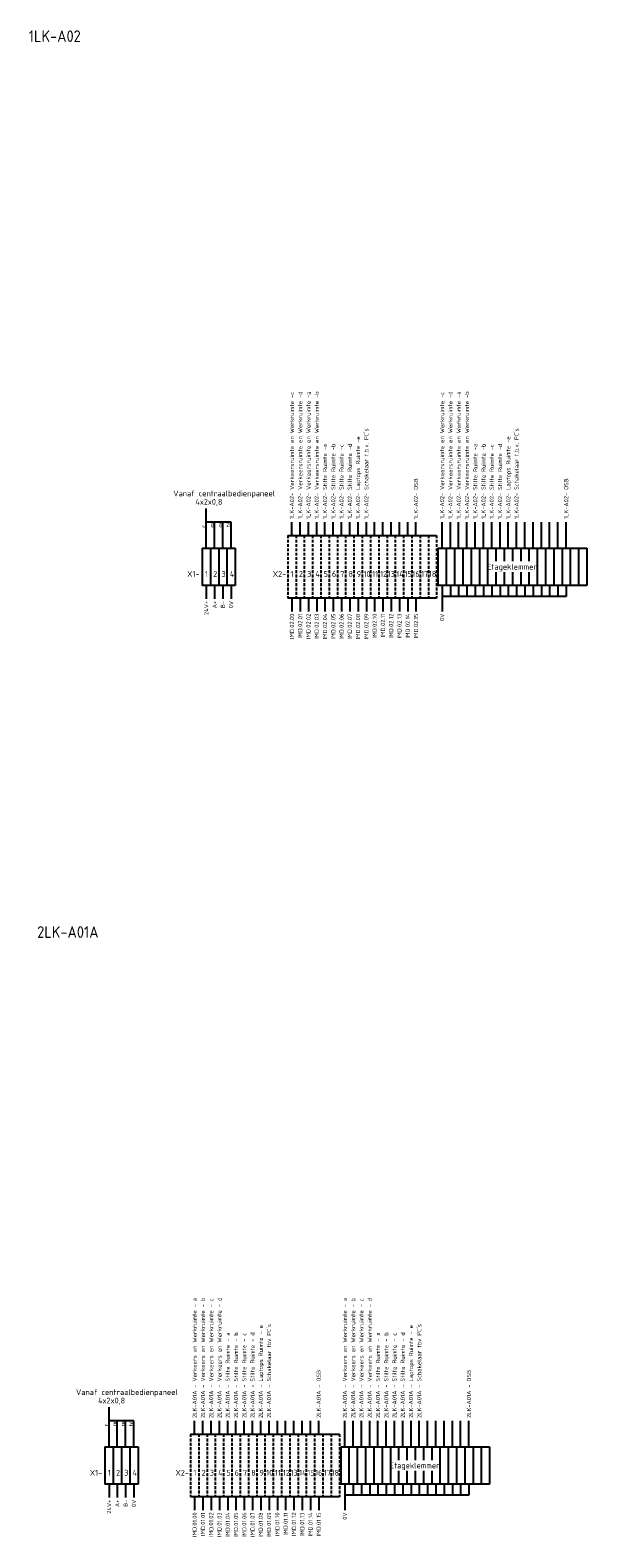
# Model space of a CAD drawing. Extents: x -1224 to 18134, y -20786 to 3554.
# Tile 8 of 88: x 3067 to 3307, y -7766 to -7116. Entities that reach past the tile are written whole.
import ezdxf
from ezdxf.enums import TextEntityAlignment as Align

# ---------------------------------------------------------------- set-up
doc = ezdxf.new("R2010")
doc.units = 0
doc.linetypes.add('HIDDEN2', pattern=[1.875, 1.25, -0.625])
doc.layers.add('EL$1----', color=3, linetype='CONTINUOUS')
doc.styles.add('BURO-018', font='ISO.shx', dxfattribs={"height": 1.8})
doc.styles.add('BURO-025', font='ISO.shx', dxfattribs={"height": 2.5})
doc.styles.add('BURO-050', font='ISO.shx', dxfattribs={"height": 5})

msp = doc.modelspace()

# ---------------------------------------------------------------- linework, layer by layer
at = {"layer": 'EL$1----', "color": 1}
for p, q in [((3142.88, -7339.34), (3142.88, -7322.28)), ((3153.59, -7328.13), (3142.88, -7328.13)), ((3146.45, -7339.34), (3146.45, -7328.13)), ((3150.02, -7339.34), (3150.02, -7328.13)), ((3153.59, -7339.34), (3153.59, -7328.13)), ((3179.79, -7333.87), (3179.79, -7328.13)), ((3183.36, -7333.87), (3183.36, -7328.13)), ((3186.93, -7333.87), (3186.93, -7328.13)), ((3190.5, -7333.87), (3190.5, -7328.13)), ((3194.06, -7333.87), (3194.06, -7328.13)), ((3197.63, -7333.87), (3197.63, -7328.13)), ((3201.2, -7333.87), (3201.2, -7328.13)), ((3204.77, -7333.87), (3204.77, -7328.13)), ((3208.33, -7333.87), (3208.33, -7328.13)), ((3211.9, -7333.87), (3211.9, -7328.13)), ((3215.47, -7333.87), (3215.47, -7328.13)), ((3219.03, -7333.87), (3219.03, -7328.13)), ((3222.6, -7333.87), (3222.6, -7328.13)), ((3226.17, -7333.87), (3226.17, -7328.13)), ((3229.74, -7333.87), (3229.74, -7328.13)), ((3233.3, -7333.87), (3233.3, -7328.13)), ((3244.59, -7339.34), (3244.59, -7328.13)), ((3248.16, -7339.34), (3248.16, -7328.13)), ((3251.72, -7339.34), (3251.72, -7328.13)), ((3255.29, -7339.34), (3255.29, -7328.13)), ((3258.86, -7339.34), (3258.86, -7328.13)), ((3262.42, -7339.34), (3262.42, -7328.13)), ((3265.99, -7339.34), (3265.99, -7328.13)), ((3269.56, -7339.34), (3269.56, -7328.13)), ((3273.13, -7339.34), (3273.13, -7328.13)), ((3276.69, -7339.34), (3276.69, -7328.13)), ((3280.26, -7339.34), (3280.26, -7328.13)), ((3283.83, -7339.34), (3283.83, -7328.13)), ((3287.39, -7339.34), (3287.39, -7328.13)), ((3290.96, -7339.34), (3290.96, -7328.13)), ((3294.53, -7339.34), (3294.53, -7328.13)), ((3298.1, -7339.34), (3298.1, -7328.13)), ((3142.88, -7355.49), (3142.88, -7361.23)), ((3146.45, -7355.49), (3146.45, -7361.23)), ((3150.02, -7355.49), (3150.02, -7361.23)), ((3153.59, -7355.49), (3153.59, -7361.23)), ((3244.59, -7355.49), (3244.59, -7366.7)), ((3248.16, -7355.49), (3248.16, -7360.26)), ((3251.72, -7355.49), (3251.72, -7360.26)), ((3255.29, -7355.49), (3255.29, -7360.26)), ((3258.86, -7355.49), (3258.86, -7360.26)), ((3262.42, -7355.49), (3262.42, -7360.26)), ((3265.99, -7355.49), (3265.99, -7360.26)), ((3269.56, -7355.49), (3269.56, -7360.26)), ((3273.13, -7355.49), (3273.13, -7360.26)), ((3276.69, -7355.49), (3276.69, -7360.26)), ((3280.26, -7355.49), (3280.26, -7360.26)), ((3283.83, -7355.49), (3283.83, -7360.26)), ((3287.39, -7355.49), (3287.39, -7360.26)), ((3290.96, -7355.49), (3290.96, -7360.26)), ((3294.53, -7355.49), (3294.53, -7360.26)), ((3298.1, -7355.49), (3298.1, -7360.26)), ((3179.79, -7360.96), (3179.79, -7366.7)), ((3183.36, -7360.96), (3183.36, -7366.7)), ((3186.93, -7360.96), (3186.93, -7366.7)), ((3190.5, -7360.96), (3190.5, -7366.7)), ((3194.06, -7360.96), (3194.06, -7366.7)), ((3197.63, -7360.96), (3197.63, -7366.7)), ((3201.2, -7360.96), (3201.2, -7366.7)), ((3204.77, -7360.96), (3204.77, -7366.7)), ((3208.33, -7360.96), (3208.33, -7366.7)), ((3211.9, -7360.96), (3211.9, -7366.7)), ((3215.47, -7360.96), (3215.47, -7366.7)), ((3219.03, -7360.96), (3219.03, -7366.7)), ((3222.6, -7360.96), (3222.6, -7366.7)), ((3226.17, -7360.96), (3226.17, -7366.7)), ((3229.74, -7360.96), (3229.74, -7366.7)), ((3233.3, -7360.96), (3233.3, -7366.7)), ((3248.16, -7360.26), (3244.59, -7360.26)), ((3251.72, -7360.26), (3248.16, -7360.26)), ((3255.29, -7360.26), (3251.72, -7360.26)), ((3258.86, -7360.26), (3255.29, -7360.26)), ((3262.42, -7360.26), (3258.86, -7360.26)), ((3265.99, -7360.26), (3262.42, -7360.26)), ((3269.56, -7360.26), (3265.99, -7360.26)), ((3273.13, -7360.26), (3269.56, -7360.26)), ((3276.69, -7360.26), (3273.13, -7360.26)), ((3280.26, -7360.26), (3276.69, -7360.26)), ((3283.83, -7360.26), (3280.26, -7360.26)), ((3287.39, -7360.26), (3283.83, -7360.26)), ((3290.96, -7360.26), (3287.39, -7360.26)), ((3294.53, -7360.26), (3290.96, -7360.26)), ((3298.1, -7360.26), (3294.53, -7360.26)), ((3100.94, -7726.83), (3100.94, -7709.77)), ((3111.64, -7715.62), (3100.94, -7715.62)), ((3104.5, -7726.83), (3104.5, -7715.62)), ((3108.07, -7726.83), (3108.07, -7715.62)), ((3111.64, -7726.83), (3111.64, -7715.62)), ((3137.85, -7721.36), (3137.85, -7715.62)), ((3141.41, -7721.36), (3141.41, -7715.62)), ((3144.98, -7721.36), (3144.98, -7715.62)), ((3148.55, -7721.36), (3148.55, -7715.62)), ((3152.12, -7721.36), (3152.12, -7715.62)), ((3155.68, -7721.36), (3155.68, -7715.62)), ((3159.25, -7721.36), (3159.25, -7715.62)), ((3162.82, -7721.36), (3162.82, -7715.62)), ((3166.38, -7721.36), (3166.38, -7715.62)), ((3169.95, -7721.36), (3169.95, -7715.62)), ((3173.52, -7721.36), (3173.52, -7715.62)), ((3177.09, -7721.36), (3177.09, -7715.62)), ((3180.65, -7721.36), (3180.65, -7715.62)), ((3184.22, -7721.36), (3184.22, -7715.62)), ((3187.79, -7721.36), (3187.79, -7715.62)), ((3191.35, -7721.36), (3191.35, -7715.62)), ((3202.64, -7726.83), (3202.64, -7715.62)), ((3206.21, -7726.83), (3206.21, -7715.62)), ((3209.77, -7726.83), (3209.77, -7715.62)), ((3213.34, -7726.83), (3213.34, -7715.62)), ((3216.91, -7726.83), (3216.91, -7715.62)), ((3220.48, -7726.83), (3220.48, -7715.62)), ((3224.04, -7726.83), (3224.04, -7715.62)), ((3227.61, -7726.83), (3227.61, -7715.62)), ((3231.18, -7726.83), (3231.18, -7715.62)), ((3234.74, -7726.83), (3234.74, -7715.62)), ((3238.31, -7726.83), (3238.31, -7715.62)), ((3241.88, -7726.83), (3241.88, -7715.62)), ((3245.45, -7726.83), (3245.45, -7715.62)), ((3249.01, -7726.83), (3249.01, -7715.62)), ((3252.58, -7726.83), (3252.58, -7715.62)), ((3256.15, -7726.83), (3256.15, -7715.62)), ((3100.94, -7742.98), (3100.94, -7748.72)), ((3104.5, -7742.98), (3104.5, -7748.72)), ((3108.07, -7742.98), (3108.07, -7748.72)), ((3111.64, -7742.98), (3111.64, -7748.72)), ((3202.64, -7742.98), (3202.64, -7754.19)), ((3206.21, -7747.75), (3202.64, -7747.75)), ((3206.21, -7742.98), (3206.21, -7747.75)), ((3209.77, -7747.75), (3206.21, -7747.75)), ((3209.77, -7742.98), (3209.77, -7747.75)), ((3213.34, -7747.75), (3209.77, -7747.75)), ((3213.34, -7742.98), (3213.34, -7747.75)), ((3216.91, -7747.75), (3213.34, -7747.75)), ((3216.91, -7742.98), (3216.91, -7747.75)), ((3220.48, -7747.75), (3216.91, -7747.75)), ((3220.48, -7742.98), (3220.48, -7747.75)), ((3224.04, -7747.75), (3220.48, -7747.75)), ((3224.04, -7742.98), (3224.04, -7747.75)), ((3227.61, -7747.75), (3224.04, -7747.75)), ((3227.61, -7742.98), (3227.61, -7747.75)), ((3231.18, -7747.75), (3227.61, -7747.75)), ((3231.18, -7742.98), (3231.18, -7747.75)), ((3234.74, -7747.75), (3231.18, -7747.75)), ((3234.74, -7742.98), (3234.74, -7747.75)), ((3238.31, -7747.75), (3234.74, -7747.75)), ((3238.31, -7742.98), (3238.31, -7747.75)), ((3241.88, -7747.75), (3238.31, -7747.75)), ((3241.88, -7742.98), (3241.88, -7747.75)), ((3245.45, -7747.75), (3241.88, -7747.75)), ((3245.45, -7742.98), (3245.45, -7747.75)), ((3249.01, -7747.75), (3245.45, -7747.75)), ((3249.01, -7742.98), (3249.01, -7747.75)), ((3252.58, -7747.75), (3249.01, -7747.75)), ((3252.58, -7742.98), (3252.58, -7747.75)), ((3256.15, -7747.75), (3252.58, -7747.75)), ((3256.15, -7742.98), (3256.15, -7747.75)), ((3137.85, -7748.45), (3137.85, -7754.19)), ((3141.41, -7748.45), (3141.41, -7754.19)), ((3144.98, -7748.45), (3144.98, -7754.19)), ((3148.55, -7748.45), (3148.55, -7754.19)), ((3152.12, -7748.45), (3152.12, -7754.19)), ((3155.68, -7748.45), (3155.68, -7754.19)), ((3159.25, -7748.45), (3159.25, -7754.19)), ((3162.82, -7748.45), (3162.82, -7754.19)), ((3166.38, -7748.45), (3166.38, -7754.19)), ((3169.95, -7748.45), (3169.95, -7754.19)), ((3173.52, -7748.45), (3173.52, -7754.19)), ((3177.09, -7748.45), (3177.09, -7754.19)), ((3180.65, -7748.45), (3180.65, -7754.19)), ((3184.22, -7748.45), (3184.22, -7754.19)), ((3187.79, -7748.45), (3187.79, -7754.19)), ((3191.35, -7748.45), (3191.35, -7754.19))]:
    msp.add_line(p, q, dxfattribs=at)
at = {"layer": 'EL$1----', "color": 1, "linetype": 'Continuous'}
for p, q in [((3178.01, -7333.87), (3181.58, -7333.87)), ((3181.58, -7333.87), (3185.15, -7333.87)), ((3185.15, -7333.87), (3188.71, -7333.87)), ((3188.71, -7333.87), (3192.28, -7333.87)), ((3192.28, -7333.87), (3195.85, -7333.87)), ((3195.85, -7333.87), (3199.41, -7333.87)), ((3199.41, -7333.87), (3202.98, -7333.87)), ((3202.98, -7333.87), (3206.55, -7333.87)), ((3206.55, -7333.87), (3210.12, -7333.87)), ((3210.12, -7333.87), (3213.68, -7333.87)), ((3213.68, -7333.87), (3217.25, -7333.87)), ((3217.25, -7333.87), (3220.82, -7333.87)), ((3220.82, -7333.87), (3224.38, -7333.87)), ((3224.38, -7333.87), (3227.95, -7333.87)), ((3227.95, -7333.87), (3231.52, -7333.87)), ((3231.52, -7333.87), (3235.09, -7333.87)), ((3235.09, -7333.87), (3238.65, -7333.87)), ((3238.65, -7333.87), (3242.22, -7333.87)), ((3181.58, -7360.96), (3178.01, -7360.96)), ((3185.15, -7360.96), (3181.58, -7360.96)), ((3188.71, -7360.96), (3185.15, -7360.96)), ((3192.28, -7360.96), (3188.71, -7360.96)), ((3195.85, -7360.96), (3192.28, -7360.96)), ((3199.41, -7360.96), (3195.85, -7360.96)), ((3202.98, -7360.96), (3199.41, -7360.96)), ((3206.55, -7360.96), (3202.98, -7360.96)), ((3210.12, -7360.96), (3206.55, -7360.96)), ((3213.68, -7360.96), (3210.12, -7360.96)), ((3217.25, -7360.96), (3213.68, -7360.96)), ((3220.82, -7360.96), (3217.25, -7360.96)), ((3224.38, -7360.96), (3220.82, -7360.96)), ((3227.95, -7360.96), (3224.38, -7360.96)), ((3231.52, -7360.96), (3227.95, -7360.96)), ((3235.09, -7360.96), (3231.52, -7360.96)), ((3238.65, -7360.96), (3235.09, -7360.96)), ((3242.22, -7360.96), (3238.65, -7360.96)), ((3136.06, -7721.36), (3139.63, -7721.36)), ((3139.63, -7721.36), (3143.2, -7721.36)), ((3143.2, -7721.36), (3146.76, -7721.36)), ((3146.76, -7721.36), (3150.33, -7721.36)), ((3150.33, -7721.36), (3153.9, -7721.36)), ((3153.9, -7721.36), (3157.47, -7721.36)), ((3157.47, -7721.36), (3161.03, -7721.36)), ((3161.03, -7721.36), (3164.6, -7721.36)), ((3164.6, -7721.36), (3168.17, -7721.36)), ((3168.17, -7721.36), (3171.73, -7721.36)), ((3171.73, -7721.36), (3175.3, -7721.36)), ((3175.3, -7721.36), (3178.87, -7721.36)), ((3178.87, -7721.36), (3182.44, -7721.36)), ((3182.44, -7721.36), (3186, -7721.36)), ((3186, -7721.36), (3189.57, -7721.36)), ((3189.57, -7721.36), (3193.14, -7721.36)), ((3193.14, -7721.36), (3196.7, -7721.36)), ((3196.7, -7721.36), (3200.27, -7721.36)), ((3139.63, -7748.45), (3136.06, -7748.45)), ((3143.2, -7748.45), (3139.63, -7748.45)), ((3146.76, -7748.45), (3143.2, -7748.45)), ((3150.33, -7748.45), (3146.76, -7748.45)), ((3153.9, -7748.45), (3150.33, -7748.45)), ((3157.47, -7748.45), (3153.9, -7748.45)), ((3161.03, -7748.45), (3157.47, -7748.45)), ((3164.6, -7748.45), (3161.03, -7748.45)), ((3168.17, -7748.45), (3164.6, -7748.45)), ((3171.73, -7748.45), (3168.17, -7748.45)), ((3175.3, -7748.45), (3171.73, -7748.45)), ((3178.87, -7748.45), (3175.3, -7748.45)), ((3182.44, -7748.45), (3178.87, -7748.45)), ((3186, -7748.45), (3182.44, -7748.45)), ((3189.57, -7748.45), (3186, -7748.45)), ((3193.14, -7748.45), (3189.57, -7748.45)), ((3196.7, -7748.45), (3193.14, -7748.45)), ((3200.27, -7748.45), (3196.7, -7748.45))]:
    msp.add_line(p, q, dxfattribs=at)
at = {"layer": 'EL$1----', "color": 1, "linetype": 'HIDDEN2'}
for p, q in [((3178.01, -7333.87), (3178.01, -7360.96)), ((3181.58, -7333.87), (3181.58, -7360.96)), ((3181.58, -7333.87), (3181.58, -7360.96)), ((3185.15, -7333.87), (3185.15, -7360.96)), ((3185.15, -7333.87), (3185.15, -7360.96)), ((3188.71, -7333.87), (3188.71, -7360.96)), ((3188.71, -7333.87), (3188.71, -7360.96)), ((3192.28, -7333.87), (3192.28, -7360.96)), ((3192.28, -7333.87), (3192.28, -7360.96)), ((3195.85, -7333.87), (3195.85, -7360.96)), ((3195.85, -7333.87), (3195.85, -7360.96)), ((3199.41, -7333.87), (3199.41, -7360.96)), ((3199.41, -7333.87), (3199.41, -7360.96)), ((3202.98, -7333.87), (3202.98, -7360.96)), ((3202.98, -7333.87), (3202.98, -7360.96)), ((3206.55, -7333.87), (3206.55, -7360.96)), ((3206.55, -7333.87), (3206.55, -7360.96)), ((3210.12, -7333.87), (3210.12, -7360.96)), ((3210.12, -7333.87), (3210.12, -7360.96)), ((3213.68, -7333.87), (3213.68, -7360.96)), ((3213.68, -7333.87), (3213.68, -7360.96)), ((3217.25, -7333.87), (3217.25, -7360.96)), ((3217.25, -7333.87), (3217.25, -7360.96)), ((3220.82, -7333.87), (3220.82, -7360.96)), ((3220.82, -7333.87), (3220.82, -7360.96)), ((3224.38, -7333.87), (3224.38, -7360.96)), ((3224.38, -7333.87), (3224.38, -7360.96)), ((3227.95, -7333.87), (3227.95, -7360.96)), ((3227.95, -7333.87), (3227.95, -7360.96)), ((3231.52, -7333.87), (3231.52, -7360.96)), ((3231.52, -7333.87), (3231.52, -7360.96)), ((3235.09, -7333.87), (3235.09, -7360.96)), ((3235.09, -7333.87), (3235.09, -7360.96)), ((3235.09, -7333.87), (3235.09, -7360.96)), ((3235.09, -7333.87), (3235.09, -7360.96)), ((3238.65, -7333.87), (3238.65, -7360.96)), ((3238.65, -7333.87), (3238.65, -7360.96)), ((3242.22, -7333.87), (3242.22, -7360.96)), ((3136.06, -7721.36), (3136.06, -7748.45)), ((3139.63, -7721.36), (3139.63, -7748.45)), ((3139.63, -7721.36), (3139.63, -7748.45)), ((3143.2, -7721.36), (3143.2, -7748.45)), ((3143.2, -7721.36), (3143.2, -7748.45)), ((3146.76, -7721.36), (3146.76, -7748.45)), ((3146.76, -7721.36), (3146.76, -7748.45)), ((3150.33, -7721.36), (3150.33, -7748.45)), ((3150.33, -7721.36), (3150.33, -7748.45)), ((3153.9, -7721.36), (3153.9, -7748.45)), ((3153.9, -7721.36), (3153.9, -7748.45)), ((3157.47, -7721.36), (3157.47, -7748.45)), ((3157.47, -7721.36), (3157.47, -7748.45)), ((3161.03, -7721.36), (3161.03, -7748.45)), ((3161.03, -7721.36), (3161.03, -7748.45)), ((3164.6, -7721.36), (3164.6, -7748.45)), ((3164.6, -7721.36), (3164.6, -7748.45)), ((3168.17, -7721.36), (3168.17, -7748.45)), ((3168.17, -7721.36), (3168.17, -7748.45)), ((3171.73, -7721.36), (3171.73, -7748.45)), ((3171.73, -7721.36), (3171.73, -7748.45)), ((3175.3, -7721.36), (3175.3, -7748.45)), ((3175.3, -7721.36), (3175.3, -7748.45)), ((3178.87, -7721.36), (3178.87, -7748.45)), ((3178.87, -7721.36), (3178.87, -7748.45)), ((3182.44, -7721.36), (3182.44, -7748.45)), ((3182.44, -7721.36), (3182.44, -7748.45)), ((3186, -7721.36), (3186, -7748.45)), ((3186, -7721.36), (3186, -7748.45)), ((3189.57, -7721.36), (3189.57, -7748.45)), ((3189.57, -7721.36), (3189.57, -7748.45)), ((3193.14, -7721.36), (3193.14, -7748.45)), ((3193.14, -7721.36), (3193.14, -7748.45)), ((3193.14, -7721.36), (3193.14, -7748.45)), ((3193.14, -7721.36), (3193.14, -7748.45)), ((3196.7, -7721.36), (3196.7, -7748.45)), ((3196.7, -7721.36), (3196.7, -7748.45)), ((3200.27, -7721.36), (3200.27, -7748.45))]:
    msp.add_line(p, q, dxfattribs=at)
at = {"layer": 'EL$1----'}
for p, q in [((3141.1, -7339.34), (3144.67, -7339.34)), ((3141.1, -7339.34), (3141.1, -7355.49)), ((3144.67, -7339.34), (3144.67, -7355.49)), ((3144.67, -7339.34), (3148.23, -7339.34)), ((3144.67, -7339.34), (3144.67, -7355.49)), ((3148.23, -7339.34), (3148.23, -7355.49)), ((3148.23, -7339.34), (3151.8, -7339.34)), ((3148.23, -7339.34), (3148.23, -7355.49)), ((3151.8, -7339.34), (3151.8, -7355.49)), ((3151.8, -7339.34), (3155.37, -7339.34)), ((3151.8, -7339.34), (3151.8, -7355.49)), ((3155.37, -7339.34), (3155.37, -7355.49)), ((3155.37, -7339.34), (3155.37, -7355.49)), ((3155.37, -7339.34), (3155.37, -7355.49)), ((3155.37, -7339.34), (3155.37, -7355.49)), ((3242.81, -7339.34), (3246.37, -7339.34)), ((3242.81, -7339.34), (3242.81, -7355.49)), ((3246.37, -7339.34), (3246.37, -7355.49)), ((3246.37, -7339.34), (3249.94, -7339.34)), ((3246.37, -7339.34), (3246.37, -7355.49)), ((3249.94, -7339.34), (3249.94, -7355.49)), ((3249.94, -7339.34), (3253.51, -7339.34)), ((3249.94, -7339.34), (3249.94, -7355.49)), ((3253.51, -7339.34), (3253.51, -7355.49)), ((3253.51, -7339.34), (3257.07, -7339.34)), ((3257.07, -7339.34), (3257.07, -7355.49)), ((3257.07, -7339.34), (3260.64, -7339.34)), ((3257.07, -7339.34), (3257.07, -7355.49)), ((3260.64, -7339.34), (3260.64, -7355.49)), ((3260.64, -7339.34), (3264.21, -7339.34)), ((3260.64, -7339.34), (3260.64, -7355.49)), ((3264.21, -7339.34), (3264.21, -7355.49)), ((3264.21, -7339.34), (3267.78, -7339.34)), ((3264.21, -7339.34), (3264.21, -7355.49)), ((3267.78, -7339.34), (3267.78, -7345.07)), ((3267.78, -7339.34), (3271.34, -7339.34)), ((3267.78, -7339.34), (3267.78, -7345.07)), ((3271.34, -7339.34), (3271.34, -7345.07)), ((3271.34, -7339.34), (3274.91, -7339.34)), ((3271.34, -7339.34), (3271.34, -7345.07)), ((3274.91, -7339.34), (3274.91, -7345.07)), ((3274.91, -7339.34), (3278.48, -7339.34)), ((3274.91, -7339.34), (3274.91, -7345.07)), ((3278.48, -7339.34), (3278.48, -7345.07)), ((3278.48, -7339.34), (3278.48, -7345.07)), ((3278.48, -7339.34), (3282.04, -7339.34)), ((3282.04, -7339.34), (3282.04, -7345.07)), ((3282.04, -7339.34), (3285.61, -7339.34)), ((3282.04, -7339.34), (3282.04, -7345.07)), ((3285.61, -7339.34), (3285.61, -7355.49)), ((3285.61, -7339.34), (3289.18, -7339.34)), ((3285.61, -7339.34), (3285.61, -7355.49)), ((3289.18, -7339.34), (3289.18, -7355.49)), ((3289.18, -7339.34), (3292.75, -7339.34)), ((3289.18, -7339.34), (3289.18, -7355.49)), ((3292.75, -7339.34), (3292.75, -7355.49)), ((3292.75, -7339.34), (3296.31, -7339.34)), ((3292.75, -7339.34), (3292.75, -7355.49)), ((3296.31, -7339.34), (3296.31, -7355.49)), ((3296.31, -7339.34), (3299.88, -7339.34)), ((3296.31, -7339.34), (3296.31, -7355.49)), ((3299.88, -7339.34), (3299.88, -7355.49)), ((3299.88, -7339.34), (3299.88, -7355.49)), ((3299.88, -7339.34), (3299.88, -7355.49)), ((3299.88, -7339.34), (3303.45, -7339.34)), ((3299.88, -7339.34), (3299.88, -7355.49)), ((3303.45, -7339.34), (3303.45, -7355.49)), ((3303.45, -7339.34), (3307.01, -7339.34)), ((3303.45, -7339.34), (3303.45, -7355.49)), ((3307.01, -7339.34), (3307.01, -7355.49)), ((3307.01, -7339.34), (3307.01, -7355.49)), ((3267.78, -7349.76), (3267.78, -7355.49)), ((3267.78, -7349.76), (3267.78, -7355.49)), ((3271.34, -7349.76), (3271.34, -7355.49)), ((3271.34, -7349.76), (3271.34, -7355.49)), ((3274.91, -7349.76), (3274.91, -7355.49)), ((3274.91, -7349.76), (3274.91, -7355.49)), ((3278.48, -7349.76), (3278.48, -7355.49)), ((3278.48, -7349.76), (3278.48, -7355.49)), ((3282.04, -7349.76), (3282.04, -7355.49)), ((3282.04, -7349.76), (3282.04, -7355.49)), ((3144.67, -7355.49), (3141.1, -7355.49)), ((3148.23, -7355.49), (3144.67, -7355.49)), ((3151.8, -7355.49), (3148.23, -7355.49)), ((3155.37, -7355.49), (3151.8, -7355.49)), ((3246.37, -7355.49), (3242.81, -7355.49)), ((3249.94, -7355.49), (3246.37, -7355.49)), ((3253.51, -7355.49), (3249.94, -7355.49)), ((3257.07, -7355.49), (3253.51, -7355.49)), ((3260.64, -7355.49), (3257.07, -7355.49)), ((3264.21, -7355.49), (3260.64, -7355.49)), ((3267.78, -7355.49), (3264.21, -7355.49)), ((3271.34, -7355.49), (3267.78, -7355.49)), ((3274.91, -7355.49), (3271.34, -7355.49)), ((3278.48, -7355.49), (3274.91, -7355.49)), ((3282.04, -7355.49), (3278.48, -7355.49)), ((3285.61, -7355.49), (3282.04, -7355.49)), ((3289.18, -7355.49), (3285.61, -7355.49)), ((3292.75, -7355.49), (3289.18, -7355.49)), ((3296.31, -7355.49), (3292.75, -7355.49)), ((3299.88, -7355.49), (3296.31, -7355.49)), ((3303.45, -7355.49), (3299.88, -7355.49)), ((3307.01, -7355.49), (3303.45, -7355.49)), ((3099.15, -7726.83), (3102.72, -7726.83)), ((3099.15, -7726.83), (3099.15, -7742.98)), ((3102.72, -7726.83), (3102.72, -7742.98)), ((3102.72, -7726.83), (3106.29, -7726.83)), ((3102.72, -7726.83), (3102.72, -7742.98)), ((3106.29, -7726.83), (3106.29, -7742.98)), ((3106.29, -7726.83), (3109.85, -7726.83)), ((3106.29, -7726.83), (3106.29, -7742.98)), ((3109.85, -7726.83), (3109.85, -7742.98)), ((3109.85, -7726.83), (3113.42, -7726.83)), ((3109.85, -7726.83), (3109.85, -7742.98)), ((3113.42, -7726.83), (3113.42, -7742.98)), ((3113.42, -7726.83), (3113.42, -7742.98)), ((3113.42, -7726.83), (3113.42, -7742.98)), ((3113.42, -7726.83), (3113.42, -7742.98)), ((3200.86, -7726.83), (3204.42, -7726.83)), ((3200.86, -7726.83), (3200.86, -7742.98)), ((3204.42, -7726.83), (3204.42, -7742.98)), ((3204.42, -7726.83), (3207.99, -7726.83)), ((3204.42, -7726.83), (3204.42, -7742.98)), ((3207.99, -7726.83), (3207.99, -7742.98)), ((3207.99, -7726.83), (3211.56, -7726.83)), ((3207.99, -7726.83), (3207.99, -7742.98)), ((3211.56, -7726.83), (3211.56, -7742.98)), ((3211.56, -7726.83), (3215.13, -7726.83)), ((3215.13, -7726.83), (3215.13, -7742.98)), ((3215.13, -7726.83), (3218.69, -7726.83)), ((3215.13, -7726.83), (3215.13, -7742.98)), ((3218.69, -7726.83), (3218.69, -7742.98)), ((3218.69, -7726.83), (3222.26, -7726.83)), ((3218.69, -7726.83), (3218.69, -7742.98)), ((3222.26, -7726.83), (3222.26, -7742.98)), ((3222.26, -7726.83), (3225.83, -7726.83)), ((3222.26, -7726.83), (3222.26, -7742.98)), ((3225.83, -7726.83), (3225.83, -7732.56)), ((3225.83, -7726.83), (3229.39, -7726.83)), ((3225.83, -7726.83), (3225.83, -7732.56)), ((3229.39, -7726.83), (3229.39, -7732.56)), ((3229.39, -7726.83), (3232.96, -7726.83)), ((3229.39, -7726.83), (3229.39, -7732.56)), ((3232.96, -7726.83), (3232.96, -7732.56)), ((3232.96, -7726.83), (3236.53, -7726.83)), ((3232.96, -7726.83), (3232.96, -7732.56)), ((3236.53, -7726.83), (3236.53, -7732.56)), ((3236.53, -7726.83), (3236.53, -7732.56)), ((3236.53, -7726.83), (3240.1, -7726.83)), ((3240.1, -7726.83), (3240.1, -7732.56)), ((3240.1, -7726.83), (3243.66, -7726.83)), ((3240.1, -7726.83), (3240.1, -7732.56)), ((3243.66, -7726.83), (3243.66, -7742.98)), ((3243.66, -7726.83), (3247.23, -7726.83)), ((3243.66, -7726.83), (3243.66, -7742.98)), ((3247.23, -7726.83), (3247.23, -7742.98)), ((3247.23, -7726.83), (3250.8, -7726.83)), ((3247.23, -7726.83), (3247.23, -7742.98)), ((3250.8, -7726.83), (3250.8, -7742.98)), ((3250.8, -7726.83), (3254.36, -7726.83)), ((3250.8, -7726.83), (3250.8, -7742.98)), ((3254.36, -7726.83), (3254.36, -7742.98)), ((3254.36, -7726.83), (3257.93, -7726.83)), ((3254.36, -7726.83), (3254.36, -7742.98)), ((3257.93, -7726.83), (3257.93, -7742.98)), ((3257.93, -7726.83), (3257.93, -7742.98)), ((3257.93, -7726.83), (3257.93, -7742.98)), ((3257.93, -7726.83), (3261.5, -7726.83)), ((3257.93, -7726.83), (3257.93, -7742.98)), ((3261.5, -7726.83), (3261.5, -7742.98)), ((3261.5, -7726.83), (3265.07, -7726.83)), ((3261.5, -7726.83), (3261.5, -7742.98)), ((3265.07, -7726.83), (3265.07, -7742.98)), ((3265.07, -7726.83), (3265.07, -7742.98)), ((3225.83, -7737.25), (3225.83, -7742.98)), ((3225.83, -7737.25), (3225.83, -7742.98)), ((3229.39, -7737.25), (3229.39, -7742.98)), ((3229.39, -7737.25), (3229.39, -7742.98)), ((3232.96, -7737.25), (3232.96, -7742.98)), ((3232.96, -7737.25), (3232.96, -7742.98)), ((3236.53, -7737.25), (3236.53, -7742.98)), ((3236.53, -7737.25), (3236.53, -7742.98)), ((3240.1, -7737.25), (3240.1, -7742.98)), ((3240.1, -7737.25), (3240.1, -7742.98)), ((3102.72, -7742.98), (3099.15, -7742.98)), ((3106.29, -7742.98), (3102.72, -7742.98)), ((3109.85, -7742.98), (3106.29, -7742.98)), ((3113.42, -7742.98), (3109.85, -7742.98)), ((3204.42, -7742.98), (3200.86, -7742.98)), ((3207.99, -7742.98), (3204.42, -7742.98)), ((3211.56, -7742.98), (3207.99, -7742.98)), ((3215.13, -7742.98), (3211.56, -7742.98)), ((3218.69, -7742.98), (3215.13, -7742.98)), ((3222.26, -7742.98), (3218.69, -7742.98)), ((3225.83, -7742.98), (3222.26, -7742.98)), ((3229.39, -7742.98), (3225.83, -7742.98)), ((3232.96, -7742.98), (3229.39, -7742.98)), ((3236.53, -7742.98), (3232.96, -7742.98)), ((3240.1, -7742.98), (3236.53, -7742.98)), ((3243.66, -7742.98), (3240.1, -7742.98)), ((3247.23, -7742.98), (3243.66, -7742.98)), ((3250.8, -7742.98), (3247.23, -7742.98)), ((3254.36, -7742.98), (3250.8, -7742.98)), ((3257.93, -7742.98), (3254.36, -7742.98)), ((3261.5, -7742.98), (3257.93, -7742.98)), ((3265.07, -7742.98), (3261.5, -7742.98))]:
    msp.add_line(p, q, dxfattribs=at)

# ---------------------------------------------------------------- texts
at = {"layer": 'EL$1----', "color": 2, "style": 'BURO-050'}
for s, p in [('1LK-A02', (3066.3, -7121.15)), ('2LK-A01A', (3069.94, -7507.41))]:
    msp.add_text(s, height=5, dxfattribs=at).set_placement(p)
at = {"layer": 'EL$1----', "color": 1, "style": 'BURO-018'}
for s, p in [('1LK-A02- Verkeersruimte en Werkruimte -c', (3179.79, -7326.91)), ('1LK-A02- Verkeersruimte en Werkruimte -d', (3183.36, -7326.91)), ('1LK-A02- Verkeersruimte en Werkruimte -a', (3186.93, -7326.91)), ('1LK-A02- Verkeersruimte en Werkruimte -b', (3190.5, -7326.91)), ('1LK-A02- Verkeersruimte en Werkruimte -c', (3244.59, -7326.91)), ('1LK-A02- Verkeersruimte en Werkruimte -d', (3248.16, -7326.91)), ('1LK-A02- Verkeersruimte en Werkruimte -a', (3251.72, -7326.91)), ('1LK-A02- Verkeersruimte en Werkruimte -b', (3255.29, -7326.91)), ("1LK-A02- Schakelaar t.b.v. PC's", (3211.9, -7326.91)), ("1LK-A02- Schakelaar t.b.v. PC's", (3276.69, -7326.91)), ('1LK-A02- Stilte Ruimte -a', (3194.06, -7326.91)), ('1LK-A02- Stilte Ruimte -b', (3197.63, -7326.91)), ('1LK-A02- Stilte Ruimte -c', (3201.2, -7326.91)), ('1LK-A02- Stilte Ruimte -d', (3204.77, -7326.91)), ('1LK-A02- Laptops Ruimte -e', (3208.33, -7326.91)), ('1LK-A02- Stilte Ruimte -a', (3258.86, -7326.91)), ('1LK-A02- Stilte Ruimte -b', (3262.42, -7326.91)), ('1LK-A02- Stilte Ruimte -c', (3265.99, -7326.91)), ('1LK-A02- Stilte Ruimte -d', (3269.56, -7326.91)), ('1LK-A02- Laptops Ruimte -e', (3273.13, -7326.91)), ('1LK-A02- OSB', (3233.3, -7326.91)), ('1LK-A02- OSB', (3298.1, -7326.91)), ('2LK-A01A - Verkeers en Werkruimte - a', (3137.85, -7714.4)), ('2LK-A01A - Verkeers en Werkruimte - b', (3141.41, -7714.4)), ('2LK-A01A - Verkeers en Werkruimte - c', (3144.98, -7714.4)), ('2LK-A01A - Verkeers en Werkruimte - d', (3148.55, -7714.4)), ('2LK-A01A - Verkeers en Werkruimte - a', (3202.64, -7714.4)), ('2LK-A01A - Verkeers en Werkruimte - b', (3206.21, -7714.4)), ('2LK-A01A - Verkeers en Werkruimte - c', (3209.77, -7714.4)), ('2LK-A01A - Verkeers en Werkruimte - d', (3213.34, -7714.4)), ('2LK-A01A - Stilte Ruimte - b', (3155.68, -7714.4)), ('2LK-A01A - Laptops Ruimte - e', (3166.38, -7714.4)), ("2LK-A01A - Schakelaar tbv PC's", (3169.95, -7714.4)), ('2LK-A01A - Stilte Ruimte - b', (3220.48, -7714.4)), ('2LK-A01A - Laptops Ruimte - e', (3231.18, -7714.4)), ("2LK-A01A - Schakelaar tbv PC's", (3234.74, -7714.4)), ('2LK-A01A - Stilte Ruimte - a', (3152.12, -7714.4)), ('2LK-A01A - Stilte Ruimte - c', (3159.25, -7714.4)), ('2LK-A01A - Stilte Ruimte - d', (3162.82, -7714.4)), ('2LK-A01A - Stilte Ruimte - a', (3216.91, -7714.4)), ('2LK-A01A - Stilte Ruimte - c', (3224.04, -7714.4)), ('2LK-A01A - Stilte Ruimte - d', (3227.61, -7714.4)), ('2LK-A01A - OSB', (3191.35, -7714.4)), ('2LK-A01A - OSB', (3256.15, -7714.4))]:
    msp.add_text(s, height=1.8, rotation=90, dxfattribs=at).set_placement(p, align=Align.MIDDLE_LEFT)
at = {"layer": 'EL$1----', "color": 1, "style": 'BURO-025'}
for s, p in [('Vanaf centraalbedienpaneel', (3128.63, -7317.04)), ('4x2x0,8', (3138.16, -7320.65)), ('X1-', (3134.62, -7351.79)), ('1', (3142.32, -7351.79)), ('2', (3145.89, -7351.79)), ('3', (3149.46, -7351.79)), ('4', (3153.02, -7351.79)), ('X2-', (3171.53, -7351.79)), ('1', (3179.23, -7351.79)), ('2', (3182.8, -7351.79)), ('3', (3186.37, -7351.79)), ('4', (3189.94, -7351.79)), ('5', (3193.5, -7351.79)), ('6', (3197.07, -7351.79)), ('7', (3200.64, -7351.79)), ('8', (3204.2, -7351.79)), ('9', (3207.77, -7351.79)), ('10', (3210.66, -7351.79)), ('11', (3214.39, -7351.79)), ('12', (3217.83, -7351.79)), ('13', (3221.14, -7351.79)), ('14', (3224.84, -7351.79)), ('15', (3228.41, -7351.79)), ('16', (3231.74, -7351.79)), ('17', (3235.54, -7351.79)), ('18', (3238.88, -7351.79)), ('Vanaf centraalbedienpaneel', (3086.68, -7704.52)), ('4x2x0,8', (3096.21, -7708.14)), ('X1-', (3092.67, -7739.28)), ('1', (3100.37, -7739.28)), ('2', (3103.94, -7739.28)), ('3', (3107.51, -7739.28)), ('4', (3111.08, -7739.28)), ('X2-', (3129.58, -7739.28)), ('1', (3137.29, -7739.28)), ('2', (3140.85, -7739.28)), ('3', (3144.42, -7739.28)), ('4', (3147.99, -7739.28)), ('5', (3151.55, -7739.28)), ('6', (3155.12, -7739.28)), ('7', (3158.69, -7739.28)), ('8', (3162.26, -7739.28)), ('9', (3165.82, -7739.28)), ('10', (3168.71, -7739.28)), ('11', (3172.45, -7739.28)), ('12', (3175.88, -7739.28)), ('13', (3179.2, -7739.28)), ('14', (3182.89, -7739.28)), ('15', (3186.46, -7739.28)), ('16', (3189.79, -7739.28)), ('17', (3193.59, -7739.28)), ('18', (3196.93, -7739.28))]:
    msp.add_text(s, height=2.5, dxfattribs=at).set_placement(p)
at = {"layer": 'EL$1----', "color": 2, "style": 'BURO-018'}
for s, p in [('r', (3142.56, -7330.55)), ('gr', (3146.13, -7330.55)), ('ge', (3149.7, -7330.55)), ('bl', (3153.27, -7330.55)), ('gr', (3104.18, -7718.04)), ('ge', (3107.75, -7718.04)), ('r', (3100.62, -7718.04)), ('bl', (3111.32, -7718.04))]:
    msp.add_text(s, height=1.8, rotation=90, dxfattribs=at).set_placement(p)
at = {"layer": 'EL$1----', "color": 1, "style": 'BURO-025'}
for p in [(3274.91, -7347.42), (3232.96, -7734.9)]:
    msp.add_text('Etageklemmen', height=2.5, dxfattribs=at).set_placement(p, align=Align.MIDDLE_CENTER)
at = {"layer": 'EL$1----', "color": 1, "style": 'BURO-018'}
for s, p in [('24V+', (3142.88, -7362.17)), ('A+', (3146.45, -7362.17)), ('B-', (3150.02, -7362.17)), ('0V', (3153.59, -7362.17)), ('IMD.02.00', (3179.79, -7367.64)), ('IMD.02.01', (3183.36, -7367.64)), ('IMD.02.02', (3186.93, -7367.64)), ('IMD.02.03', (3190.5, -7367.64)), ('IMD.02.04', (3194.06, -7367.64)), ('IMD.02.05', (3197.63, -7367.64)), ('IMD.02.06', (3201.2, -7367.64)), ('IMD.02.07', (3204.77, -7367.64)), ('IMD.02.08', (3208.33, -7367.64)), ('IMD.02.09', (3211.9, -7367.64)), ('IMD.02.10', (3215.47, -7367.64)), ('IMD.02.11', (3219.03, -7367.64)), ('IMD.02.12', (3222.6, -7367.64)), ('IMD.02.13', (3226.17, -7367.64)), ('IMD.02.14', (3229.74, -7367.64)), ('IMD.02.15', (3233.3, -7367.64)), ('0V', (3244.59, -7367.64)), ('24V+', (3100.94, -7749.65)), ('A+', (3104.5, -7749.65)), ('B-', (3108.07, -7749.65)), ('0V', (3111.64, -7749.65)), ('IMD.01.00', (3137.85, -7755.12)), ('IMD.01.01', (3141.41, -7755.12)), ('IMD.01.02', (3144.98, -7755.12)), ('IMD.01.03', (3148.55, -7755.12)), ('IMD.01.04', (3152.12, -7755.12)), ('IMD.01.05', (3155.68, -7755.12)), ('IMD.01.06', (3159.25, -7755.12)), ('IMD.01.07', (3162.82, -7755.12)), ('IMD.01.08', (3166.38, -7755.12)), ('IMD.01.09', (3169.95, -7755.12)), ('IMD.01.10', (3173.52, -7755.12)), ('IMD.01.11', (3177.09, -7755.12)), ('IMD.01.12', (3180.65, -7755.12)), ('IMD.01.13', (3184.22, -7755.12)), ('IMD.01.14', (3187.79, -7755.12)), ('IMD.01.15', (3191.35, -7755.12)), ('0V', (3202.64, -7755.12))]:
    msp.add_text(s, height=1.8, rotation=90, dxfattribs=at).set_placement(p, align=Align.MIDDLE_RIGHT)

doc.saveas('drawing.dxf')
